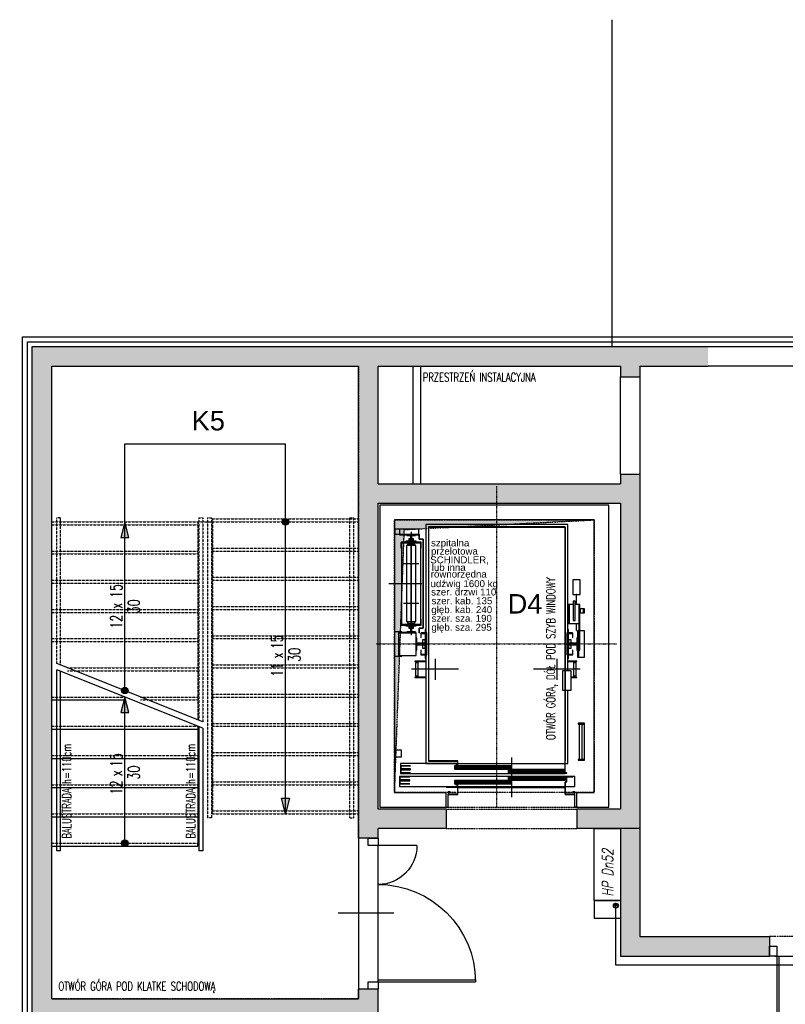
# Model space of a CAD drawing. Header units: inches. Extents: x -145354 to -97635, y 38777 to 78670.
# Tile 9 of 231: x -145288 to -144502, y 43613 to 44624. Entities that reach past the tile are written whole.
import ezdxf
from ezdxf.enums import TextEntityAlignment as Align

# ---------------------------------------------------------------- set-up
doc = ezdxf.new("R2010")
doc.units = ezdxf.units.IN
doc.header["$MEASUREMENT"] = 0
for name, pattern in [('DASHDOT', [1, 0.5, -0.25, 0, -0.25]), ('DASHED', [0.75, 0.5, -0.25]), ('DASHED2', [0.375, 0.25, -0.125])]:
    doc.linetypes.add(name, pattern=pattern)
doc.layers.get('0').update_dxf_attribs({"color": 101})
for name, color, linetype in [('Drz---drzwi', 5, 'Continuous'), ('Ele-balustrada', 64, 'Continuous'), ('Ins-wod', 152, 'Continuous'), ('Ins-wod-opis', 155, 'Continuous'), ('Opis-spadki', 61, 'Continuous'), ('Pos-widok', 121, 'Continuous'), ('Sc-beton', 7, 'Continuous'), ('Sc-beton-hatch', 86, 'Continuous'), ('Sc-cegla pustak', 42, 'Continuous'), ('Sc-izolacja term-styropian', 151, 'STYROPIAN-KA'), ('Sc-nadproza kon', 5, 'DASHED2'), ('Sc-silikat', 61, 'Continuous'), ('Sch-opis', 51, 'Continuous'), ('Sch-widok', 12, 'Continuous'), ('Sch-widok-nad', 12, 'DASHED2'), ('W-idok', 9, 'Continuous'), ('W-idok pod', 5, 'DASHED'), ('W-otwor-strop', 126, 'Continuous'), ('W-otwor-strop-nad', 126, 'DASHED2')]:
    doc.layers.add(name, color=color, linetype=linetype)
doc.styles.add('IT12', font='ITALICT.SHX', dxfattribs={"width": 0.8, "height": 0.12})
doc.styles.add('ROMANS', font='romans', dxfattribs={"width": 0.85})
doc.styles.add('TYTUL2', font='ARIAL.TTF')
doc.linetypes.add('STYROPIAN-KA', pattern='A,0.0001,-0.1,[135,ltypeshp.shx,S=0.1,R=0,X=-0.1,Y=0],0,[135,ltypeshp.shx,S=0.1,R=180,X=0.1,Y=0],-0.1', length=0.2001)
doc.linetypes.add('ZIGZAG', pattern='A,0.00254,-5.08,[131,ltypeshp.shx,S=5.08,R=0,X=-5.08,Y=0],-10.16,[131,ltypeshp.shx,S=5.08,R=180,X=5.08,Y=0],-5.08', length=20.32254)

# ---------------------------------------------------------------- blocks, each defined once
blk = doc.blocks.new('_DKGJHF')
at = {"ltscale": 7}
for p, q in [((-21.1, -77), (35.9, -77)), ((-5, -145.5), (-105, -145.5)), ((-5, -147.5), (-105, -147.5))]:
    blk.add_line(p, q, dxfattribs=at)
for points in [[(5, -7.5), (5, 0), (-5, 0), (-5, -7.5)], [(5, -155), (5, -147.5), (-5, -147.5), (-5, -155)]]:
    blk.add_lwpolyline(points, close=True, dxfattribs=at)
for points in [[(-45, -7.5), (-5, -7.5)], [(-5, -147.5), (-5, -7.5)]]:
    blk.add_lwpolyline(points, dxfattribs=at)
for centre, radius, start, end in [((-5, -7.5), 40, 180, 270), ((-5, -147.5), 100, 90, 180)]:
    blk.add_arc(centre, radius, start, end)
blk = doc.blocks.new('_gfjkhgjhlhjk')
at = {"ltscale": 7}
for p, q in [((7.5, 10), (7.5, 110)), ((9.5, 10), (9.5, 110)), ((56.5, 23.4), (56.5, -33.6))]:
    blk.add_line(p, q, dxfattribs=at)
for points in [[(0, 0), (7.5, 0), (7.5, 10), (0, 10)], [(107.5, 0), (115, 0), (115, 10), (107.5, 10)]]:
    blk.add_lwpolyline(points, close=True, dxfattribs=at)
blk.add_lwpolyline([(5.5, 10), (107.5, 10)], dxfattribs=at)
blk.add_arc((7.5, 10), 100, 0, 90)
blk = doc.blocks.new('ozn_opis-schodów1-rzut')
at = {"style": 'ROMANS', "width": 0.7}
blk.add_text('x', height=12, dxfattribs=at).set_placement((-3.3, 3))
at = {"ltscale": 25, "style": 'ROMANS', "width": 0.7}
blk.add_attdef('Ilość', text='', height=12, dxfattribs=at).set_placement((-7.7, 3), align=Align.RIGHT)
blk.add_attdef('Wysokość', (6.2, 3), '', height=12, dxfattribs=at)
blk.add_attdef('Długość', text='', height=12, dxfattribs=at).set_placement((0.4, -15), align=Align.CENTER)
blk = doc.blocks.new('ozn_schody-kółko_d14')
at = {"ltscale": 25}
h = blk.add_hatch(color=256, dxfattribs=at)
edge = h.paths.add_edge_path()
edge.add_arc((0, 0), 3.33, 0, 360)
at = {"ltscale": 7}
blk.add_circle((0, 0), 3.33, dxfattribs=at)
blk = doc.blocks.new('ozn_schody-strzałka8x16')
at = {"ltscale": 25}
blk.add_hatch(color=256, dxfattribs=at).paths.add_polyline_path([(0, 0), (-4, -16), (4, -16)])
blk.add_lwpolyline([(0, 0), (-4, -16), (4, -16)], close=True, dxfattribs=at)
blk = doc.blocks.new('_aidfjflijh')
at = {"layer": 'W-idok', "linetype": 'DASHDOT'}
for p, q in [((0, -329), (0, 0)), ((-124, -162), (123, -162))]:
    blk.add_line(p, q, dxfattribs=at)
at = {"layer": 'W-idok'}
for p, q in [((-73, -39.3), (-73, -150.7)), ((73, -39.3), (-73, -39.3)), ((73, -39.3), (70.3, -39.3)), ((73, -150.7), (73, -39.3)), ((-105, -44.2), (-105, -49.8)), ((-104.7, -44.2), (-105, -44.2)), ((-105, -49.8), (-104.7, -49.8)), ((-105, -49.8), (-105, -57.2)), ((-104.7, -49.8), (-105, -49.8)), ((-104.7, -49.8), (-104.7, -44.2)), ((-104.7, -44.2), (-104.7, -49.2)), ((-100, -44.2), (-104.7, -44.2)), ((-104.7, -49.2), (-100, -49.2)), ((-104.7, -57.2), (-104.7, -49.8)), ((-80, -44.2), (-100, -44.2)), ((-100, -44.2), (-100, -49.6)), ((-100, -49.6), (-80, -49.6)), ((-80, -49.6), (-100, -49.6)), ((-100, -49.6), (-100, -49.8)), ((-100, -49.8), (-80, -49.8)), ((-92.5, -49.8), (-92.5, -50.6)), ((-83.5, -49.8), (-92.5, -49.8)), ((-88, -46.9), (-88, -153.1)), ((-83.5, -50.6), (-83.5, -49.8)), ((-80, -49.6), (-80, -44.2)), ((-80, -49.8), (-80, -49.6)), ((-79.8, -49.3), (-79.8, -54.3)), ((-79.7, -49.3), (-79.8, -49.3)), ((-79.7, -54.2), (-79.7, -49.3)), ((70.3, -41.7), (-70.3, -41.7)), ((-70.3, -41.7), (-70.3, -282.3)), ((-70, -42), (70, -42)), ((-70, -282), (-70, -42)), ((70, -42), (70, -282)), ((70.3, -282.3), (70.3, -41.7)), ((-105, -57.2), (-104.7, -57.2)), ((-77.6, -57.5), (-98.4, -57.5)), ((-98.4, -57.5), (-98.4, -63.5)), ((-98.1, -57.8), (-77.9, -57.8)), ((-98.1, -63.5), (-98.1, -57.8)), ((-78, -58.3), (-98, -58.3)), ((-98, -58.3), (-98, -141.8)), ((-82.7, -56.5), (-93.3, -56.5)), ((-93.3, -56.5), (-93.3, -57.5)), ((-93.3, -57.5), (-82.7, -57.5)), ((-92.5, -50.6), (-88.8, -50.6)), ((-84.1, -59.5), (-91.9, -59.5)), ((-91.9, -59.5), (-91.9, -61)), ((-90.5, -54.1), (-90.5, -56.5)), ((-88.8, -54.1), (-90.5, -54.1)), ((-90.5, -56.5), (-85.5, -56.5)), ((-88.8, -50.6), (-88.8, -56)), ((-88.8, -56), (-88.8, -54.1)), ((-88.8, -56), (-87.2, -56)), ((-87.2, -56), (-88.8, -56)), ((-88, -96.5), (-88, -55.5)), ((-87.2, -56), (-87.2, -50.6)), ((-87.2, -50.6), (-83.5, -50.6)), ((-87.2, -54.1), (-87.2, -56)), ((-85.5, -54.1), (-87.2, -54.1)), ((-85.5, -56.5), (-85.5, -54.1)), ((-84.1, -61), (-84.1, -59.5)), ((-82.7, -57.5), (-82.7, -56.5)), ((-79.8, -54.3), (-75.6, -54.3)), ((-75.6, -54.2), (-79.7, -54.2)), ((-78, -141.8), (-78, -58.3)), ((-77.9, -57.8), (-77.9, -63.5)), ((-77.6, -63.5), (-77.6, -57.5)), ((-75.5, -54.3), (-75.7, -54.3)), ((-75.7, -54.3), (-75.7, -145.8)), ((-75.6, -54.3), (-75.6, -54.2)), ((-75.5, -145.8), (-75.5, -54.3)), ((-98.4, -63.5), (-98.1, -63.5)), ((-83.1, -61), (-92.9, -61)), ((-92.9, -61), (-92.9, -139)), ((-83.1, -139), (-83.1, -61)), ((-77.9, -63.5), (-77.6, -63.5)), ((-80.1, -79.5), (-95.9, -79.5)), ((-111, -100), (-76.9, -100)), ((-88, -144.5), (-88, -96.5)), ((77.9, -96), (77.9, -111)), ((85.4, -96), (77.9, -96)), ((85.4, -111), (85.4, -96)), ((77.9, -111), (85.4, -111)), ((81.4, -111), (81.4, -121.3)), ((81.9, -111), (81.4, -111)), ((81.9, -121.3), (81.9, -111)), ((-80.1, -120.5), (-95.9, -120.5)), ((74.2, -121.3), (73.6, -121.3)), ((73.6, -121.3), (73.6, -140.8)), ((74.2, -140.8), (74.2, -121.3)), ((78.5, -121.3), (74.2, -121.3)), ((74.2, -121.3), (74.2, -140.8)), ((80.5, -118), (78.5, -118)), ((78.5, -118), (78.5, -118.8)), ((78.5, -118.8), (78.5, -120.9)), ((78.5, -120.9), (78.5, -124.2)), ((80.5, -118.8), (80.5, -118)), ((80.5, -120.9), (80.5, -118.8)), ((80.5, -124.2), (80.5, -120.9)), ((85.1, -121.3), (80.5, -121.3)), ((85.1, -121.3), (84.1, -121.3)), ((84.1, -121.3), (84.1, -140.8)), ((85.1, -140.8), (85.1, -121.3)), ((85.1, -140.8), (85.1, -121.3)), ((73.6, -126), (73, -126)), ((73, -130), (73.6, -130)), ((78.5, -124.2), (78.5, -128)), ((78.5, -128), (78.5, -131.8)), ((80.5, -128), (80.5, -124.2)), ((80.5, -131.8), (80.5, -128)), ((85.4, -126), (85.1, -126)), ((85.1, -130), (85.4, -130)), ((85.4, -126), (85.4, -130)), ((89, -126), (85.4, -126)), ((85.4, -130), (85.4, -126)), ((85.4, -130), (89, -130)), ((89, -130), (89, -126)), ((89, -126), (89, -130)), ((90, -126), (89, -126)), ((89, -130), (90, -130)), ((90, -130), (90, -126)), ((-98.1, -136.5), (-98.4, -136.5)), ((-98.4, -136.5), (-98.4, -142.5)), ((-98.1, -142.2), (-98.1, -136.5)), ((-92.9, -139), (-83.1, -139)), ((-91.9, -139), (-91.9, -140.5)), ((-91.9, -140.5), (-84.1, -140.5)), ((-84.1, -140.5), (-84.1, -139)), ((-77.6, -136.5), (-77.9, -136.5)), ((-77.9, -136.5), (-77.9, -142.2)), ((-77.6, -142.5), (-77.6, -136.5)), ((73.6, -140.8), (74.2, -140.8)), ((74.2, -140.8), (85.1, -140.8)), ((78.5, -131.8), (78.5, -135.1)), ((78.5, -135.1), (78.5, -137.3)), ((78.5, -137.3), (78.5, -138)), ((78.5, -138), (80.5, -138)), ((80.5, -135.1), (80.5, -131.8)), ((80.5, -137.3), (80.5, -135.1)), ((80.5, -138), (80.5, -137.3)), ((81.4, -140.8), (81.4, -148)), ((81.9, -148), (81.9, -140.8)), ((85.1, -140.8), (84.1, -140.8)), ((84.1, -140.8), (84.1, -168.3)), ((84.1, -140.8), (85.1, -140.8)), ((85.1, -168.3), (85.1, -140.8)), ((-97.5, -149.5), (-105, -149.5)), ((-105, -149.5), (-105, -174.6)), ((-100.9, -150.2), (-100.9, -150.5)), ((-82.9, -150.2), (-100.9, -150.2)), ((-100.9, -150.5), (-100.9, -173.8)), ((-82.9, -150.5), (-100.9, -150.5)), ((-100.9, -150.5), (-82.9, -150.5)), ((-98.4, -142.5), (-77.6, -142.5)), ((-77.9, -142.2), (-98.1, -142.2)), ((-98, -141.8), (-78, -141.8)), ((-97.5, -150.2), (-97.5, -149.5)), ((-82.7, -142.5), (-93.3, -142.5)), ((-93.3, -142.5), (-93.3, -143.5)), ((-93.3, -143.5), (-82.7, -143.5)), ((-88.8, -149.4), (-92.5, -149.4)), ((-92.5, -149.4), (-92.5, -150.2)), ((-92.5, -150.2), (-83.5, -150.2)), ((-85.5, -143.5), (-90.5, -143.5)), ((-90.5, -143.5), (-90.5, -145.9)), ((-90.5, -145.9), (-88.8, -145.9)), ((-88.8, -144), (-87.2, -144)), ((-88.8, -145.9), (-88.8, -144)), ((-87.2, -144), (-88.8, -144)), ((-88.8, -144), (-88.8, -149.4)), ((-87.2, -144), (-87.2, -145.9)), ((-87.2, -149.4), (-87.2, -144)), ((-87.2, -145.9), (-85.5, -145.9)), ((-83.5, -149.4), (-87.2, -149.4)), ((-85.5, -145.9), (-85.5, -143.5)), ((-83.5, -150.2), (-83.5, -149.4)), ((-82.9, -150.5), (-82.9, -150.2)), ((-82.9, -173.8), (-82.9, -150.5)), ((-82.7, -143.5), (-82.7, -142.5)), ((-79.8, -145.8), (-79.8, -150.8)), ((-75.6, -145.8), (-79.8, -145.8)), ((-79.8, -150.8), (-79.7, -150.8)), ((-79.7, -150.8), (-79.7, -145.9)), ((-79.7, -145.9), (-75.6, -145.9)), ((-73.1, -151), (-78.1, -151)), ((-78.1, -151), (-78.1, -155.5)), ((-77.8, -151.3), (-73.4, -151.3)), ((-77.8, -155.5), (-77.8, -151.3)), ((-71.9, -150.7), (-77.7, -150.7)), ((-77.7, -150.7), (-77.7, -151)), ((-77.7, -151), (-72.2, -151)), ((-77.5, -150.5), (-77.5, -150.7)), ((-73, -150.5), (-77.5, -150.5)), ((-75.7, -145.8), (-75.5, -145.8)), ((-75.6, -145.9), (-75.6, -145.8)), ((-73.7, -147.2), (-73.7, -147.7)), ((-73, -147.2), (-73.7, -147.2)), ((-73.7, -147.7), (-73.7, -150.5)), ((-73, -147.7), (-73.7, -147.7)), ((-73.7, -147.7), (-73, -147.7)), ((-73.7, -150.5), (-73, -150.5)), ((-73.4, -151.3), (-73.4, -155.5)), ((-73.1, -155.5), (-73.1, -151)), ((-73.1, -151), (-73.1, -156)), ((-73, -151), (-73, -156)), ((-72.2, -151), (-72.2, -173)), ((-71.9, -173.3), (-71.9, -150.7)), ((71.9, -150.7), (71.9, -173.3)), ((77.7, -150.7), (71.9, -150.7)), ((72.2, -173), (72.2, -151)), ((72.2, -151), (77.7, -151)), ((73.7, -147.2), (73, -147.2)), ((73.7, -147.7), (73, -147.7)), ((73, -147.7), (73.7, -147.7)), ((73, -150.5), (73.7, -150.5)), ((77.5, -150.5), (73, -150.5)), ((73, -156), (73, -151)), ((78.1, -151), (73.1, -151)), ((73.1, -151), (73.1, -155.5)), ((73.1, -156), (73.1, -151)), ((73.4, -151.3), (77.8, -151.3)), ((73.4, -155.5), (73.4, -151.3)), ((73.7, -147.7), (73.7, -147.2)), ((73.7, -150.5), (73.7, -147.7)), ((77.5, -150.7), (77.5, -150.5)), ((77.7, -151), (77.7, -150.7)), ((77.8, -151.3), (77.8, -155.5)), ((78.1, -155.5), (78.1, -151)), ((81.4, -148), (81.9, -148)), ((83.7, -148.5), (82.9, -148.5)), ((82.9, -148.5), (82.9, -175.5)), ((83.7, -175.5), (83.7, -148.5)), ((84.1, -148.5), (83.7, -148.5)), ((83.7, -148.5), (83.7, -175.5)), ((90, -148.5), (85.1, -148.5)), ((90, -175.5), (90, -148.5)), ((-82.1, -155.7), (-82.9, -155.7)), ((-82.9, -155.7), (-82.9, -168.4)), ((-82.1, -161.2), (-82.1, -155.7)), ((-74, -161.2), (-82.1, -161.2)), ((-78.1, -155.5), (-77.8, -155.5)), ((-73.6, -157.8), (-76.4, -157.8)), ((-76.4, -157.8), (-76.4, -161.2)), ((-76.4, -161.2), (-74, -161.2)), ((-74, -162.8), (-74, -161.2)), ((-74, -161.2), (-74, -162.8)), ((-72.4, -156), (-73.6, -156)), ((-73.6, -156), (-73.6, -168)), ((-73.6, -166.2), (-73.6, -157.8)), ((-73.1, -155.5), (-73.4, -155.5)), ((-73.4, -155.5), (-73.4, -156)), ((-73.4, -155.5), (-73.1, -155.5)), ((-73.1, -156), (-73.1, -155.5)), ((-72.2, -156), (-72.4, -156)), ((-72.4, -156), (-72.4, -168)), ((-72.4, -168), (-72.4, -156)), ((72.4, -156), (72.2, -156)), ((72.4, -168), (72.4, -156)), ((72.4, -156), (72.4, -168)), ((73.6, -156), (72.4, -156)), ((73.4, -155.5), (73.1, -155.5)), ((73.1, -155.5), (73.1, -156)), ((73.1, -155.5), (73.4, -155.5)), ((73.4, -156), (73.4, -155.5)), ((73.6, -168), (73.6, -156)), ((76.4, -157.8), (73.6, -157.8)), ((73.6, -157.8), (73.6, -166.2)), ((82.1, -161.2), (74, -161.2)), ((74, -161.2), (74, -162.8)), ((74, -161.2), (76.4, -161.2)), ((74, -162.8), (74, -161.2)), ((76.4, -161.2), (76.4, -157.8)), ((77.8, -155.5), (78.1, -155.5)), ((82.9, -155.7), (82.1, -155.7)), ((82.1, -155.7), (82.1, -161.2)), ((82.9, -168.4), (82.9, -155.7)), ((-82.9, -168.4), (-82.1, -168.4)), ((-82.1, -162.8), (-74, -162.8)), ((-82.1, -168.4), (-82.1, -162.8)), ((-78.1, -168.5), (-78.1, -173)), ((-77.8, -168.5), (-78.1, -168.5)), ((-77.8, -172.7), (-77.8, -168.5)), ((-74, -162.8), (-76.4, -162.8)), ((-76.4, -162.8), (-76.4, -166.2)), ((-76.4, -166.2), (-73.6, -166.2)), ((-73.6, -168), (-72.4, -168)), ((-73.4, -168), (-73.4, -168.5)), ((-73.4, -168.5), (-73.1, -168.5)), ((-73.4, -168.5), (-73.4, -172.7)), ((-73.1, -168.5), (-73.4, -168.5)), ((-73.1, -168.5), (-73.1, -168)), ((-73.1, -168), (-73.1, -173)), ((-73.1, -173), (-73.1, -168.5)), ((-73, -168), (-73, -173)), ((-72.4, -168), (-72.2, -168)), ((72.2, -168), (72.4, -168)), ((72.4, -168), (73.6, -168)), ((73, -173), (73, -168)), ((73.1, -168), (73.1, -168.5)), ((73.1, -173), (73.1, -168)), ((73.1, -168.5), (73.4, -168.5)), ((73.1, -168.5), (73.1, -173)), ((73.4, -168.5), (73.1, -168.5)), ((73.4, -168.5), (73.4, -168)), ((73.4, -172.7), (73.4, -168.5)), ((73.6, -166.2), (76.4, -166.2)), ((74, -162.8), (82.1, -162.8)), ((76.4, -162.8), (74, -162.8)), ((76.4, -166.2), (76.4, -162.8)), ((77.8, -168.5), (77.8, -172.7)), ((78.1, -168.5), (77.8, -168.5)), ((78.1, -173), (78.1, -168.5)), ((82.1, -162.8), (82.1, -168.4)), ((82.1, -168.4), (82.9, -168.4)), ((84.1, -168.3), (85.1, -168.3)), ((-105, -174.6), (-97.5, -174.6)), ((-100.9, -173.8), (-82.9, -173.8)), ((-97.5, -174.6), (-97.5, -173.8)), ((-73, -179.6), (-84.1, -179.6)), ((-84.1, -179.6), (-84.1, -179.9)), ((-84.1, -179.9), (-73, -179.9)), ((-82, -181.3), (-83.5, -181.3)), ((-83.5, -181.3), (-83.5, -194.7)), ((-81.2, -179.9), (-82.7, -179.9)), ((-82.7, -179.9), (-82.7, -180.1)), ((-82.7, -180.1), (-81.2, -180.1)), ((-81.2, -180.1), (-82.7, -180.1)), ((-82.7, -180.1), (-82.7, -181.3)), ((-81.2, -181.3), (-82, -181.3)), ((-73, -179.9), (-81.2, -179.9)), ((-81.2, -179.9), (-81.2, -196.1)), ((-78.1, -173), (-73.1, -173)), ((-73.4, -172.7), (-77.8, -172.7)), ((-72.2, -173), (-77.7, -173)), ((-77.7, -173), (-77.7, -173.3)), ((-77.7, -173.3), (-71.9, -173.3)), ((-73, -173.5), (-73.7, -173.5)), ((-73.7, -173.5), (-73.7, -176.3)), ((-73.7, -176.3), (-73, -176.3)), ((-73, -176.3), (-73.7, -176.3)), ((-73.7, -176.3), (-73.7, -176.8)), ((-73.7, -176.8), (-73, -176.8)), ((-73.5, -173.3), (-73.5, -173.5)), ((-73.5, -173.5), (-73, -173.5)), ((-73, -173.3), (-73, -284.7)), ((-63.5, -177.3), (-63.5, -198.7)), ((61.5, -177.3), (61.5, -198.7)), ((71.9, -173.3), (77.7, -173.3)), ((77.7, -173), (72.2, -173)), ((73, -189.5), (73, -173.3)), ((73.7, -173.5), (73, -173.5)), ((73, -173.5), (73.5, -173.5)), ((73, -176.3), (73.7, -176.3)), ((73.7, -176.3), (73, -176.3)), ((73, -176.8), (73.7, -176.8)), ((82.1, -179.6), (73, -179.6)), ((73, -179.9), (82.1, -179.9)), ((79.2, -179.9), (73, -179.9)), ((73.1, -173), (78.1, -173)), ((77.8, -172.7), (73.4, -172.7)), ((73.5, -173.5), (73.5, -173.3)), ((73.7, -176.3), (73.7, -173.5)), ((73.7, -176.8), (73.7, -176.3)), ((77.7, -173.3), (77.7, -173)), ((80.7, -179.9), (79.2, -179.9)), ((79.2, -196.1), (79.2, -179.9)), ((79.2, -180.1), (80.7, -180.1)), ((80.7, -180.1), (79.2, -180.1)), ((80, -181.3), (79.2, -181.3)), ((81.5, -181.3), (80, -181.3)), ((80.7, -180.1), (80.7, -179.9)), ((80.7, -181.3), (80.7, -180.1)), ((81.5, -194.7), (81.5, -181.3)), ((82.1, -179.9), (82.1, -179.6)), ((82.9, -175.5), (83.7, -175.5)), ((83.7, -175.5), (90, -175.5)), ((-39.5, -188), (-87.5, -188)), ((85.5, -188), (37.5, -188)), ((67.4, -189.5), (67.4, -209.5)), ((70, -189.5), (67.4, -189.5)), ((76.4, -189.5), (70.3, -189.5)), ((76.4, -209.5), (76.4, -189.5)), ((-73, -196.1), (-84.1, -196.1)), ((-84.1, -196.1), (-84.1, -196.4)), ((-84.1, -196.4), (-73, -196.4)), ((-83.5, -194.7), (-82, -194.7)), ((-82.7, -194.7), (-82.7, -195.9)), ((-82.7, -195.9), (-81.2, -195.9)), ((-81.2, -195.9), (-82.7, -195.9)), ((-82.7, -195.9), (-82.7, -196.1)), ((-82.7, -196.1), (-81.2, -196.1)), ((-82, -194.7), (-81.2, -194.7)), ((-81.2, -196.1), (-73, -196.1)), ((82.1, -196.1), (76.4, -196.1)), ((76.4, -196.1), (79.2, -196.1)), ((76.4, -196.4), (82.1, -196.4)), ((79.2, -194.7), (80, -194.7)), ((79.2, -195.9), (80.7, -195.9)), ((80.7, -195.9), (79.2, -195.9)), ((79.2, -196.1), (80.7, -196.1)), ((80, -194.7), (81.5, -194.7)), ((80.7, -195.9), (80.7, -194.7)), ((80.7, -196.1), (80.7, -195.9)), ((82.1, -196.4), (82.1, -196.1)), ((67.4, -209.5), (70, -209.5)), ((70.3, -209.5), (76.4, -209.5)), ((73, -284.7), (73, -209.5)), ((83.5, -243.5), (83.5, -244.5)), ((88.5, -243.5), (83.5, -243.5)), ((83.5, -244.5), (88.5, -244.5)), ((87.5, -244.5), (84.5, -244.5)), ((84.5, -244.5), (84.5, -280.5)), ((87.5, -280.5), (87.5, -244.5)), ((88.5, -244.5), (88.5, -243.5)), ((90, -243.5), (88.5, -243.5)), ((88.5, -243.5), (88.5, -244.5)), ((88.5, -244.5), (90, -244.5)), ((90, -244.5), (90, -243.5)), ((90, -280.5), (90, -244.5)), ((-104, -269.5), (-105, -269.5)), ((-105, -269.5), (-105, -279.5)), ((-104, -279.5), (-104, -269.5)), ((-98, -271), (-104, -271)), ((-104, -271), (-104, -278)), ((-98, -278), (-98, -271)), ((-105, -279.5), (-104, -279.5)), ((-104, -278), (-98, -278)), ((-70.3, -282.3), (-70, -282.3)), ((-70, -282.3), (-70, -282)), ((-40, -282), (-70, -282)), ((-70, -282), (-70, -282.3)), ((-70, -282.3), (-40.3, -282.3)), ((-40.3, -282.3), (-40.3, -286.5)), ((-40, -286.8), (-40, -282)), ((15, -278.7), (15, -319.5)), ((70, -282), (69.8, -282)), ((69.8, -282), (69.8, -294.8)), ((70.2, -282.3), (70.3, -282.3)), ((70.2, -294.5), (70.2, -282.3)), ((83.5, -280.5), (83.5, -281.5)), ((88.5, -280.5), (83.5, -280.5)), ((83.5, -281.5), (88.5, -281.5)), ((84.5, -280.5), (87.5, -280.5)), ((88.5, -281.5), (88.5, -280.5)), ((90, -280.5), (88.5, -280.5)), ((88.5, -280.5), (88.5, -281.5)), ((88.5, -281.5), (90, -281.5)), ((90, -281.5), (90, -280.5)), ((-40.3, -284.7), (-99, -284.7)), ((-99, -284.7), (-99, -295)), ((-88.5, -287), (-98.5, -287)), ((-98.5, -287), (-98.5, -290.5)), ((-98.5, -290.5), (-88.5, -290.5)), ((-88.5, -291), (-98.5, -291)), ((-98.5, -291), (-98.5, -294.5)), ((-98.4, -287.1), (-88.5, -287.1)), ((-98.4, -290.4), (-98.4, -287.1)), ((-88.5, -290.4), (-98.4, -290.4)), ((-98.4, -291.1), (-88.5, -291.1)), ((-98.4, -294.4), (-98.4, -291.1)), ((-88.5, -287.1), (-88.5, -287)), ((-88.5, -290.5), (-88.5, -290.4)), ((-88.5, -291.1), (-88.5, -291)), ((-73, -284.7), (-40.3, -284.7)), ((15, -287), (-43.5, -287)), ((-43.5, -287), (-43.5, -290.5)), ((-43.5, -287.9), (15, -287.9)), ((-43.5, -288.8), (15, -288.8)), ((-43.5, -289.6), (15, -289.6)), ((-43.5, -290.5), (15, -290.5)), ((-40.3, -286.5), (-42.2, -286.5)), ((-42.2, -286.5), (-42.2, -286.8)), ((-42.2, -286.8), (-40, -286.8)), ((-40, -284.9), (69.8, -284.9)), ((69.8, -291), (11.5, -291)), ((11.5, -291), (11.5, -294.5)), ((11.5, -291.9), (70, -291.9)), ((11.5, -292.8), (70, -292.8)), ((15, -290.5), (15, -287)), ((70.2, -284.7), (73, -284.7)), ((71.4, -298), (-100, -298)), ((-100, -298), (-100, -308.4)), ((-89.5, -298.3), (-99.5, -298.3)), ((-99.5, -298.3), (-99.5, -301.8)), ((-99.5, -301.8), (-89.5, -301.8)), ((-89.5, -302.3), (-99.5, -302.3)), ((-99.5, -302.3), (-99.5, -305.8)), ((-99.4, -298.4), (-89.5, -298.4)), ((-99.4, -301.7), (-99.4, -298.4)), ((-89.5, -301.7), (-99.4, -301.7)), ((-99.4, -302.4), (-89.5, -302.4)), ((-99.4, -305.7), (-99.4, -302.4)), ((-99, -295), (70, -295)), ((-98.5, -294.5), (-88.5, -294.5)), ((-88.5, -294.4), (-98.4, -294.4)), ((-89.5, -298.4), (-89.5, -298.3)), ((-89.5, -301.8), (-89.5, -301.7)), ((-89.5, -302.4), (-89.5, -302.3)), ((-88.5, -294.5), (-88.5, -294.4)), ((15, -302.3), (-43.5, -302.3)), ((-43.5, -302.3), (-43.5, -305.8)), ((-43.5, -303.2), (15, -303.2)), ((11.5, -293.6), (70, -293.6)), ((11.5, -294.5), (69.8, -294.5)), ((70, -298.3), (11.5, -298.3)), ((11.5, -298.3), (11.5, -301.8)), ((11.5, -299.2), (70, -299.2)), ((11.5, -300.1), (70, -300.1)), ((11.5, -300.9), (70, -300.9)), ((11.5, -301.8), (70, -301.8)), ((15, -305.8), (15, -302.3)), ((69.8, -294.8), (72, -294.8)), ((70, -295), (70, -294.8)), ((70, -301.8), (70, -298.3)), ((72, -294.5), (70.2, -294.5)), ((78, -298), (71.4, -298)), ((71.4, -298), (71.4, -303.6)), ((71.7, -298.3), (78, -298.3)), ((71.7, -303.9), (71.7, -298.3)), ((72, -294.8), (72, -294.5)), ((80, -298), (78, -298)), ((78, -298.3), (78, -298)), ((80, -308.4), (80, -298)), ((-100, -308.4), (-40.3, -308.4)), ((-99.5, -305.8), (-89.5, -305.8)), ((-89.5, -305.7), (-99.4, -305.7)), ((-89.5, -305.8), (-89.5, -305.7)), ((-40.3, -309.5), (-52, -309.5)), ((-43.5, -304.1), (15, -304.1)), ((-43.5, -304.9), (15, -304.9)), ((-43.5, -305.8), (15, -305.8)), ((-40, -306.5), (-42, -306.5)), ((-42, -306.5), (-42, -306.8)), ((-42, -306.8), (-40.3, -306.8)), ((-40.3, -306.8), (-40.3, -316.2)), ((-40, -316.5), (-40, -306.5)), ((-40, -308.4), (70, -308.4)), ((-40, -309.5), (70, -309.5)), ((70, -309.5), (-40, -309.5)), ((70, -303.6), (70, -316.5)), ((71.4, -303.6), (70, -303.6)), ((70.3, -316.2), (70.3, -303.9)), ((70.3, -303.9), (71.7, -303.9)), ((70.3, -308.4), (80, -308.4)), ((-50, -314), (-50, -316.5)), ((-48, -314), (-50, -314)), ((-50, -316.5), (-40, -316.5)), ((-50, -329.5), (-50, -316.5)), ((-49.7, -316.2), (-49.7, -314.3)), ((-49.7, -314.3), (-48, -314.3)), ((-40.3, -316.2), (-49.7, -316.2)), ((-48, -314.3), (-48, -314)), ((70, -316.5), (80, -316.5)), ((79.7, -316.2), (70.3, -316.2)), ((80, -314), (78, -314)), ((78, -314), (78, -314.3)), ((78, -314.3), (79.7, -314.3)), ((79.7, -314.3), (79.7, -316.2)), ((80, -316.5), (80, -314)), ((80, -329.5), (80, -316.5)), ((-52, -329.5), (-50, -329.5)), ((82, -329.5), (80, -329.5))]:
    blk.add_line(p, q, dxfattribs=at)

msp = doc.modelspace()

# ---------------------------------------------------------------- hatches: boundary and pattern name
at = {"layer": 'Sc-beton-hatch'}
h = msp.add_hatch(dxfattribs=at)
h.set_pattern_fill('ANSI33', color=256, style=0)
h.set_pattern_definition([(45, (-196198.756, 61066.077), (-4.49012806, 4.49012806), []), (45, (-196194.2656, 61066.077), (-4.49012806, 4.49012806), [3.175, -1.5875])])
h.paths.add_polyline_path([(-144920.21, 43608.16), (-144930.21, 43608.16), (-144930.21, 43598.16), (-144920.21, 43598.16)])
h.paths.add_polyline_path([(-144920.21, 43628.16), (-144930.21, 43628.16), (-144930.21, 43608.16), (-144920.21, 43608.16)])
h.paths.add_polyline_path([(-144930.21, 43628.16), (-144940.21, 43628.16), (-144940.21, 43618.16), (-145255.21, 43618.16), (-145255.21, 43672.16), (-145265.21, 43672.16), (-145265.21, 43608.16), (-144930.21, 43608.16)])
h.paths.add_polyline_path([(-144930.21, 43608.16), (-145265.21, 43608.16), (-145265.21, 43432.16), (-145255.21, 43432.16), (-145255.21, 43598.16), (-144930.21, 43598.16)])
h.paths.add_polyline_path([(-145265.21, 43672.16), (-145275.21, 43672.16), (-145275.21, 43608.16), (-145265.21, 43608.16)])
h.paths.add_polyline_path([(-145265.21, 43608.16), (-145275.21, 43608.16), (-145275.21, 43432.16), (-145265.21, 43432.16)])
h.paths.add_polyline_path([(-145255.21, 43803.16), (-145265.21, 43803.16), (-145265.21, 43672.16), (-145255.21, 43672.16)])
h.paths.add_polyline_path([(-145265.21, 43803.16), (-145275.21, 43803.16), (-145275.21, 43672.16), (-145265.21, 43672.16)])
h.paths.add_polyline_path([(-145255.21, 44137.16), (-145265.21, 44137.16), (-145265.21, 43803.16), (-145255.21, 43803.16)])
h.paths.add_polyline_path([(-145265.21, 44137.16), (-145275.21, 44137.16), (-145275.21, 43803.16), (-145265.21, 43803.16)])
h.paths.add_polyline_path([(-145255.21, 44268.16), (-144940.21, 44268.16), (-144940.21, 44137.16), (-144930.21, 44137.16), (-144930.21, 44278.16), (-145265.21, 44278.16), (-145265.21, 44137.16), (-145255.21, 44137.16)])
h.paths.add_polyline_path([(-145265.21, 44278.16), (-145275.21, 44278.16), (-145275.21, 44137.16), (-145265.21, 44137.16)])
h.paths.add_polyline_path([(-145265.21, 44288.16), (-145275.21, 44288.16), (-145275.21, 44278.16), (-145265.21, 44278.16)])
h.paths.add_polyline_path([(-144930.21, 44288.16), (-145265.21, 44288.16), (-145265.21, 44278.16), (-144930.21, 44278.16)])
h.paths.add_polyline_path([(-144902.21, 44278.16), (-144930.21, 44278.16), (-144930.21, 44137.16), (-144661.21, 44137.16), (-144661.21, 44157.16), (-144671.21, 44157.16), (-144671.21, 44147.16), (-144920.21, 44147.16), (-144920.21, 44268.16), (-144902.21, 44268.16)])
h.paths.add_polyline_path([(-144902.21, 44288.16), (-144930.21, 44288.16), (-144930.21, 44278.16), (-144902.21, 44278.16)])
h.paths.add_polyline_path([(-144851.21, 44288.16), (-144902.21, 44288.16), (-144902.21, 44278.16), (-144851.21, 44278.16)])
h.paths.add_polyline_path([(-144851.21, 44278.16), (-144902.21, 44278.16), (-144902.21, 44268.16), (-144851.21, 44268.16)], flags=17)
h.paths.add_polyline_path([(-144661.21, 44278.16), (-144851.21, 44278.16), (-144851.21, 44268.16), (-144671.21, 44268.16), (-144671.21, 44257.16), (-144661.21, 44257.16)], flags=17)
h.paths.add_polyline_path([(-144661.21, 44288.16), (-144851.21, 44288.16), (-144851.21, 44278.16), (-144661.21, 44278.16)])
h.paths.add_polyline_path([(-144798.21, 44137.16), (-144930.21, 44137.16), (-144930.21, 43803.16), (-144850.21, 43803.16), (-144850.21, 43813.16), (-144920.21, 43813.16), (-144920.21, 44127.16), (-144798.21, 44127.16)])
h.paths.add_polyline_path([(-144930.21, 44137.16), (-144940.21, 44137.16), (-144940.21, 43803.16), (-144930.21, 43803.16)])
h.paths.add_polyline_path([(-144661.21, 44137.16), (-144798.21, 44137.16), (-144798.21, 44127.16), (-144671.21, 44127.16), (-144671.21, 43813.16), (-144716.21, 43813.16), (-144716.21, 43803.16), (-144661.21, 43803.16)])
h.paths.add_polyline_path([(-144651.21, 44137.16), (-144661.21, 44137.16), (-144661.21, 43803.16), (-144651.21, 43803.16)])
h.paths.add_polyline_path([(-144651.21, 44157.16), (-144661.21, 44157.16), (-144661.21, 44137.16), (-144651.21, 44137.16)])
h.paths.add_polyline_path([(-144631.73, 44278.16), (-144661.21, 44278.16), (-144661.21, 44257.16), (-144651.21, 44257.16), (-144651.21, 44268.16), (-144631.73, 44268.16)])
h.paths.add_polyline_path([(-144631.73, 44288.16), (-144661.21, 44288.16), (-144661.21, 44278.16), (-144631.73, 44278.16)])
h.paths.add_polyline_path([(-144581.21, 44288.16), (-144631.73, 44288.16), (-144631.73, 44278.16), (-144581.21, 44278.16)])
h.paths.add_polyline_path([(-144581.21, 44278.16), (-144631.73, 44278.16), (-144631.73, 44268.16), (-144581.21, 44268.16)])
h.paths.add_polyline_path([(-144651.21, 43803.16), (-144661.21, 43803.16), (-144661.21, 43793.16), (-144651.21, 43793.16)])
h.paths.add_polyline_path([(-144661.21, 43803.16), (-144716.21, 43803.16), (-144716.21, 43793.16), (-144661.21, 43793.16)])
h.paths.add_polyline_path([(-144661.21, 43793.16), (-144671.21, 43793.16), (-144671.21, 43719.16), (-144671.21, 43672.16), (-144661.21, 43672.16)])
h.paths.add_polyline_path([(-144651.21, 43793.16), (-144661.21, 43793.16), (-144661.21, 43672.16), (-144631.73, 43672.16), (-144631.73, 43682.16), (-144651.21, 43682.16)])
h.paths.add_polyline_path([(-144631.73, 43672.16), (-144661.21, 43672.16), (-144661.21, 43662.16), (-144631.73, 43662.16)])
h.paths.add_polyline_path([(-144661.21, 43672.16), (-144671.21, 43672.16), (-144671.21, 43662.16), (-144661.21, 43662.16)])
h.paths.add_polyline_path([(-144551.73, 43682.16), (-144631.73, 43682.16), (-144631.73, 43672.16), (-144551.73, 43672.16)])
h.paths.add_polyline_path([(-144551.73, 43672.16), (-144631.73, 43672.16), (-144631.73, 43662.16), (-144551.73, 43662.16)])
h.paths.add_polyline_path([(-144518.21, 43672.16), (-144551.73, 43672.16), (-144551.73, 43662.16), (-144518.21, 43662.16)])
h.paths.add_polyline_path([(-144518.21, 43682.16), (-144551.73, 43682.16), (-144551.73, 43672.16), (-144518.21, 43672.16)])
h.paths.add_polyline_path([(-144850.21, 43803.16), (-144930.21, 43803.16), (-144930.21, 43783.16), (-144920.21, 43783.16), (-144920.21, 43793.16), (-144850.21, 43793.16)])
h.paths.add_polyline_path([(-144930.21, 43803.16), (-144940.21, 43803.16), (-144940.21, 43783.16), (-144930.21, 43783.16)])
h.paths.add_polyline_path([(-145255.21, 43432.16), (-145265.21, 43432.16), (-145265.21, 43128.16), (-144948.82, 43128.16), (-144948.82, 43138.16), (-145255.21, 43138.16)])
h.paths.add_polyline_path([(-145265.21, 43432.16), (-145275.21, 43432.16), (-145275.21, 43128.16), (-145265.21, 43128.16)])
h.paths.add_polyline_path([(-145265.21, 43128.16), (-145275.21, 43128.16), (-145275.21, 43118.16), (-145265.21, 43118.16)])
h.paths.add_polyline_path([(-144948.82, 43128.16), (-145265.21, 43128.16), (-145265.21, 43118.16), (-144948.82, 43118.16)])
h.paths.add_polyline_path([(-144930.21, 43128.16), (-144948.82, 43128.16), (-144948.82, 43118.16), (-144930.21, 43118.16)])
h.paths.add_polyline_path([(-144930.21, 43138.16), (-144948.82, 43138.16), (-144948.82, 43128.16), (-144930.21, 43128.16)])
h.paths.add_polyline_path([(-145273.67, 44260.08), (-145256.75, 44260.08), (-145256.75, 44242.83), (-145273.67, 44242.83)], flags=9)
h.paths.add_polyline_path([(-144938.67, 44260.08), (-144921.75, 44260.08), (-144921.75, 44242.83), (-144938.67, 44242.83)], flags=9)
h.paths.add_polyline_path([(-145011.27, 44269.7), (-145011.27, 44286.62), (-144994.02, 44286.62), (-144994.02, 44269.7)], flags=9)
h.paths.add_polyline_path([(-145288.18, 44260.08), (-145272.24, 44260.08), (-145272.24, 44242.83), (-145288.18, 44242.83)], flags=9)
h.paths.add_polyline_path([(-145011.27, 44285.19), (-145011.27, 44301.13), (-144994.02, 44301.13), (-144994.02, 44285.19)], flags=9)
h.paths.add_polyline_path([(-144669.67, 44260.08), (-144652.75, 44260.08), (-144652.75, 44242.83), (-144669.67, 44242.83)], flags=9)
h.paths.add_polyline_path([(-145011.27, 43119.7), (-145011.27, 43136.62), (-144994.02, 43136.62), (-144994.02, 43119.7)], flags=9)
h.paths.add_polyline_path([(-145272.18, 43303.69), (-145257.23, 43303.69), (-145257.23, 43286.44), (-145272.18, 43286.44)], flags=9)
h.paths.add_polyline_path([(-145288.18, 43303.69), (-145272.24, 43303.69), (-145272.24, 43286.44), (-145288.18, 43286.44)], flags=9)
h.paths.add_polyline_path([(-145011.27, 43105.19), (-145011.27, 43121.13), (-144994.02, 43121.13), (-144994.02, 43105.19)], flags=9)
at = {"layer": 'W-otwor-strop'}
msp.add_hatch(color=256, dxfattribs=at).paths.add_polyline_path([(-144698.21, 44110.16), (-144903.21, 44110.16), (-144903.21, 43830.16), (-144893.21, 44100.16)])

# ---------------------------------------------------------------- linework, layer by layer
at = {"layer": 'Ele-balustrada', "linetype": 'DASHED2'}
for p, q in [((-145250.21, 43962.62), (-145250.21, 44112.16)), ((-145246.21, 43961.02), (-145246.21, 44112.16))]:
    msp.add_line(p, q, dxfattribs=at)
at = {"layer": 'Ele-balustrada'}
for p, q in [((-145250.21, 43770.16), (-145250.21, 43956.16)), ((-145246.21, 43770.16), (-145246.21, 43954.56))]:
    msp.add_line(p, q, dxfattribs=at)
at = {"layer": 'Ele-balustrada', "linetype": 'DASHED2'}
for points in [[(-145246.21, 44112.16), (-145250.21, 44112.16)], [(-145104.21, 44112.16), (-145100.21, 44112.16)], [(-145104.21, 44112.16), (-145104.21, 43904.22)], [(-145100.21, 44112.16), (-145100.21, 43902.62)], [(-145095.21, 44112.16), (-145091.21, 44112.16)], [(-145095.21, 44112.16), (-145095.21, 43804.16)], [(-145091.21, 44112.16), (-145091.21, 43804.16)], [(-144949.21, 43804.16), (-144949.21, 44112.16)], [(-144949.21, 44112.16), (-144945.21, 44112.16)], [(-144945.21, 43804.16), (-144945.21, 44112.16)], [(-145091.21, 43804.16), (-145095.21, 43804.16)], [(-144949.21, 43804.16), (-144945.21, 43804.16)]]:
    msp.add_lwpolyline(points, dxfattribs=at)
at = {"layer": 'Ele-balustrada'}
for points in [[(-145104.21, 43897.76), (-145104.21, 43770.16)], [(-145100.21, 43896.16), (-145100.21, 43770.16)], [(-145246.21, 43770.16), (-145250.21, 43770.16)], [(-145100.21, 43770.16), (-145104.21, 43770.16)]]:
    msp.add_lwpolyline(points, dxfattribs=at)
at = {"layer": 'Ins-wod'}
for p, q in [((-144672.98, 43713.92), (-144678.98, 43713.92)), ((-144675.98, 43710.92), (-144675.98, 43716.92)), ((-144675.98, 43652.9), (-144675.98, 43711.92)), ((-142981.21, 43652.9), (-144675.98, 43652.9))]:
    msp.add_line(p, q, dxfattribs=at)
msp.add_lwpolyline([(-144698.21, 43793.16), (-144671.21, 43793.16), (-144671.21, 43719.16), (-144698.21, 43719.16)], close=True, dxfattribs=at)
for centre, radius in [((-144675.98, 43713.9), 2.55), ((-144675.98, 43713.92), 2)]:
    msp.add_circle(centre, radius, dxfattribs=at)
at = {"layer": 'Opis-spadki'}
for points in [[(-145180.21, 44188.16), (-145015.21, 44188.16)], [(-145180.21, 43934.62), (-145180.21, 44188.16)], [(-145015.21, 43808.16), (-145015.21, 44188.16)], [(-145100.21, 43902.62), (-145250.21, 43962.62)], [(-145100.21, 43896.16), (-145250.21, 43956.16)], [(-145180.21, 43778.16), (-145180.21, 43928.16)]]:
    msp.add_lwpolyline(points, dxfattribs=at)
at = {"layer": 'Pos-widok', "linetype": 'DASHED', "ltscale": 0.5}
for points in [[(-145090.21, 44111.16), (-144940.21, 44111.16)], [(-145255.21, 44105.16), (-145105.21, 44105.16)], [(-145090.21, 44081.16), (-144940.21, 44081.16)], [(-145255.21, 44075.16), (-145105.21, 44075.16)], [(-145090.21, 44051.16), (-144940.21, 44051.16)], [(-145255.21, 44045.16), (-145105.21, 44045.16)], [(-145255.21, 44015.16), (-145105.21, 44015.16)], [(-145090.21, 44021.16), (-144940.21, 44021.16)], [(-145255.21, 43985.16), (-145105.21, 43985.16)], [(-145090.21, 43991.16), (-144940.21, 43991.16)], [(-145239.03, 43955.16), (-145105.21, 43955.16)], [(-145090.21, 43961.16), (-144940.21, 43961.16)], [(-145164.05, 43925.16), (-145105.21, 43925.16)], [(-145090.21, 43931.16), (-144940.21, 43931.16)], [(-145090.21, 43901.16), (-144940.21, 43901.16)], [(-145090.21, 43871.16), (-144940.21, 43871.16)], [(-145090.21, 43841.16), (-144940.21, 43841.16)], [(-145090.21, 43811.16), (-144940.21, 43811.16)]]:
    msp.add_lwpolyline(points, dxfattribs=at)
at = {"layer": 'Pos-widok'}
for points in [[(-145255.21, 43925.16), (-145180.21, 43925.16)], [(-145255.21, 43895.16), (-145105.21, 43895.16)], [(-145255.21, 43865.16), (-145105.21, 43865.16)], [(-145255.21, 43835.16), (-145105.21, 43835.16)], [(-145255.21, 43805.16), (-145105.21, 43805.16)], [(-145255.21, 43775.16), (-145105.21, 43775.16)], [(-145105.21, 43775.16), (-145105.21, 43778.16)]]:
    msp.add_lwpolyline(points, dxfattribs=at)
at = {"layer": 'Sc-beton'}
for p, q in [((-145275.21, 43118.16), (-145275.21, 44288.16)), ((-145275.21, 44288.16), (-144581.21, 44288.16)), ((-144920.21, 44268.16), (-144671.21, 44268.16)), ((-144651.21, 44268.16), (-144581.21, 44268.16)), ((-144918.21, 44125.16), (-144918.21, 43815.16)), ((-144683.21, 44125.16), (-144918.21, 44125.16)), ((-144683.21, 43815.16), (-144683.21, 44125.16)), ((-144903.21, 44110.16), (-144903.21, 43830.16)), ((-144698.21, 44110.16), (-144903.21, 44110.16)), ((-144698.21, 43830.16), (-144698.21, 44110.16)), ((-144903.21, 43830.16), (-144850.21, 43830.16)), ((-144850.21, 43815.16), (-144850.21, 43830.16)), ((-144716.21, 43830.16), (-144698.21, 43830.16)), ((-144716.21, 43815.16), (-144716.21, 43830.16)), ((-144918.21, 43815.16), (-144850.21, 43815.16)), ((-144716.21, 43815.16), (-144683.21, 43815.16))]:
    msp.add_line(p, q, dxfattribs=at)
for points in [[(-144581.21, 44288.16), (-144461.21, 44288.16)], [(-145255.21, 43618.16), (-145255.21, 44268.16), (-144940.21, 44268.16)], [(-144940.21, 43783.16), (-144940.21, 44268.16)], [(-144920.21, 44147.16), (-144920.21, 44268.16)], [(-144671.21, 44268.16), (-144671.21, 44257.16)], [(-144651.21, 44268.16), (-144651.21, 44257.16)], [(-144461.21, 44268.16), (-144581.21, 44268.16)], [(-144671.21, 44257.16), (-144651.21, 44257.16)], [(-144671.21, 44157.16), (-144671.21, 44147.16)], [(-144671.21, 44157.16), (-144651.21, 44157.16)], [(-144651.21, 44157.16), (-144651.21, 43682.16)], [(-144920.21, 44147.16), (-144671.21, 44147.16)], [(-144920.21, 43813.16), (-144920.21, 44127.16)], [(-144920.21, 44127.16), (-144671.21, 44127.16)], [(-144671.21, 44127.16), (-144671.21, 43813.16)], [(-144850.21, 43813.16), (-144920.21, 43813.16)], [(-144850.21, 43813.16), (-144850.21, 43793.16)], [(-144671.21, 43813.16), (-144716.21, 43813.16)], [(-144716.21, 43813.16), (-144716.21, 43793.16)], [(-144920.21, 43783.16), (-144920.21, 43793.16)], [(-144850.21, 43793.16), (-144920.21, 43793.16)], [(-144651.21, 43793.16), (-144716.21, 43793.16)], [(-144671.21, 43793.16), (-144695.21, 43793.16)], [(-144671.21, 43793.16), (-144671.21, 43662.16)], [(-144920.21, 43783.16), (-144940.21, 43783.16)], [(-144651.21, 43682.16), (-144518.21, 43682.16)], [(-144518.21, 43682.16), (-144518.21, 43662.16)], [(-144671.21, 43662.16), (-144518.21, 43662.16)], [(-144940.21, 43618.16), (-144940.21, 43628.16)], [(-144920.21, 43628.16), (-144940.21, 43628.16)], [(-144920.21, 43598.16), (-144920.21, 43628.16)], [(-145255.21, 43618.16), (-144940.21, 43618.16)]]:
    msp.add_lwpolyline(points, dxfattribs=at)
at = {"layer": 'Sc-cegla pustak'}
for points in [[(-144671.21, 44157.16), (-144671.21, 44257.16)], [(-144651.21, 44257.16), (-144651.21, 44157.16)], [(-144698.21, 43719.16), (-144671.21, 43719.16)], [(-144698.21, 43719.16), (-144698.21, 43701.16)], [(-144698.21, 43701.16), (-144671.21, 43701.16)]]:
    msp.add_lwpolyline(points, dxfattribs=at)
at = {"layer": 'Sc-izolacja term-styropian', "linetype": 'ByBlock'}
for p, q in [((-145285.21, 43108.16), (-145285.21, 44298.16)), ((-145285.21, 44298.16), (-143290.21, 44298.16))]:
    msp.add_line(p, q, dxfattribs=at)
at = {"layer": 'Sc-izolacja term-styropian', "linetype": 'ZIGZAG', "ltscale": 0.018}
for p, q in [((-145280.21, 43113.16), (-145280.21, 44293.16)), ((-145280.21, 44293.16), (-143290.21, 44293.16))]:
    msp.add_line(p, q, dxfattribs=at)
at = {"layer": 'Sc-nadproza kon', "linetype": 'DASHDOT', "ltscale": 0.5}
for points in [[(-144850.21, 43815.16), (-144695.21, 43815.16)], [(-144850.21, 43813.16), (-144716.21, 43813.16)], [(-144850.21, 43793.16), (-144716.21, 43793.16)], [(-144940.21, 43783.16), (-144940.21, 43628.16)], [(-144403.21, 43682.16), (-144518.21, 43682.16)]]:
    msp.add_lwpolyline(points, dxfattribs=at)
at = {"layer": 'Sc-silikat'}
for points in [[(-144884.21, 44147.16), (-144884.21, 44268.16)], [(-144876.21, 44147.16), (-144876.21, 44268.16)]]:
    msp.add_lwpolyline(points, dxfattribs=at)
at = {"layer": 'Sch-widok'}
msp.add_lwpolyline([(-145105.21, 43898.16), (-145105.21, 43778.16)], dxfattribs=at)
at = {"layer": 'Sch-widok-nad'}
for points in [[(-145255.21, 44108.16), (-144940.21, 44108.16)], [(-145105.21, 44108.16), (-145105.21, 43904.62)], [(-145090.21, 44111.16), (-145090.21, 43808.16)], [(-145255.21, 44078.16), (-145105.21, 44078.16)], [(-145090.21, 44078.16), (-144940.21, 44078.16)], [(-145255.21, 44048.16), (-145105.21, 44048.16)], [(-145090.21, 44048.16), (-144940.21, 44048.16)], [(-145255.21, 44018.16), (-145105.21, 44018.16)], [(-145090.21, 44018.16), (-144940.21, 44018.16)], [(-145255.21, 43988.16), (-145105.21, 43988.16)], [(-145090.21, 43988.16), (-144940.21, 43988.16)], [(-145239.03, 43958.16), (-145105.21, 43958.16)], [(-145090.21, 43958.16), (-144940.21, 43958.16)], [(-145255.21, 43928.16), (-145180.21, 43928.16)], [(-145164.05, 43928.16), (-145105.21, 43928.16)], [(-145090.21, 43928.16), (-144940.21, 43928.16)], [(-145255.21, 43898.16), (-145105.21, 43898.16)], [(-145090.21, 43898.16), (-144940.21, 43898.16)], [(-145255.21, 43868.16), (-145105.21, 43868.16)], [(-145090.21, 43868.16), (-144940.21, 43868.16)], [(-145255.21, 43838.16), (-145105.21, 43838.16)], [(-145090.21, 43838.16), (-144940.21, 43838.16)], [(-145255.21, 43808.16), (-145105.21, 43808.16)], [(-145090.21, 43808.16), (-144940.21, 43808.16)], [(-145255.21, 43778.16), (-145105.21, 43778.16)]]:
    msp.add_lwpolyline(points, dxfattribs=at)
at = {"layer": 'W-idok pod'}
msp.add_lwpolyline([(-144680.21, 44623.93), (-144680.21, 44287.99)], dxfattribs=at)
at = {"layer": 'W-otwor-strop-nad', "linetype": 'DASHDOT', "ltscale": 0.5}
msp.add_line((-144698.21, 44110.16), (-144903.21, 44110.16), dxfattribs=at)
for points in [[(-145255.21, 44268.16), (-144940.21, 44268.16), (-144940.21, 43618.16), (-145255.21, 43618.16)], [(-144903.21, 44110.16), (-144698.21, 44110.16), (-144698.21, 43830.16), (-144903.21, 43830.16)], [(-144698.21, 44110.16), (-144903.21, 44110.16), (-144903.21, 43830.16), (-144893.21, 44100.16), (-144698.21, 44110.16)]]:
    msp.add_lwpolyline(points, close=True, dxfattribs=at)

# ---------------------------------------------------------------- block references
at = {"layer": 'Drz---drzwi', "xscale": -1}
msp.add_blockref('_DKGJHF', (-144925.21, 43783.16), dxfattribs=at)
at = {"layer": 'Drz---drzwi', "xscale": -1, "rotation": 180}
msp.add_blockref('_gfjkhgjhlhjk', (-144518.21, 43672.16), dxfattribs=at)
at = {"layer": 'Sch-opis'}
for p in [(-145180.21, 44108.16), (-145180.21, 43928.16)]:
    msp.add_blockref('ozn_schody-strzałka8x16', p, dxfattribs=at)
at = {"layer": 'Sch-opis', "rotation": 180}
for p in [(-145015.21, 44108.16), (-145180.21, 43934.76), (-145180.21, 43778.16)]:
    msp.add_blockref('ozn_schody-kółko_d14', p, dxfattribs=at)
at = {"layer": 'Sch-opis'}
ref = msp.add_blockref('ozn_opis-schodów1-rzut', (-145180, 44021.76), dxfattribs=dict(at, xscale=-1, rotation=90))
ref.add_attrib('Ilość', '15', dxfattribs={"layer": '0', "ltscale": 25, "height": 12, "rotation": 90, "style": 'ROMANS', "width": 0.7}).set_placement((-145183, 44044.31), align=Align.RIGHT)
ref.add_attrib('Wysokość', '12', (-145183, 43998.34), dxfattribs={"layer": '0', "ltscale": 25, "height": 12, "rotation": 90, "style": 'ROMANS', "width": 0.7})
ref.add_attrib('Długość', '30', dxfattribs={"layer": '0', "ltscale": 25, "height": 12, "rotation": 90, "style": 'ROMANS', "width": 0.7}).set_placement((-145165, 44021.35), align=Align.CENTER)
at = {"layer": 'Sch-opis', "rotation": 90}
for p, values in [((-145015, 43971.22), {'Ilość': '11', 'Wysokość': '15', 'Długość': '30'}), ((-145180, 43850.14), {'Ilość': '12', 'Wysokość': '15', 'Długość': '30'})]:
    msp.add_blockref('ozn_opis-schodów1-rzut', p, dxfattribs=at).add_auto_attribs(values)
at = {"layer": 'Sch-opis', "xscale": -1, "rotation": 180}
msp.add_blockref('ozn_schody-strzałka8x16', (-145015.21, 43808.16), dxfattribs=at)
at = {"layer": 'W-idok'}
msp.add_blockref('_aidfjflijh', (-144798.21, 44144.67), dxfattribs=at)

# ---------------------------------------------------------------- texts
at = {"layer": 'Ins-wod-opis', "style": 'IT12', "width": 0.75}
msp.add_text(' HP Dn52', height=11, rotation=90, dxfattribs=at).set_placement((-144678.91, 43717.43, -29.5))
at = {"layer": 'Opis-spadki', "style": 'TYTUL2'}
for s, height, p in [('szpitalna', 7.12, (-144846.14, 44085.57)), ('przelotowa', 7.12, (-144841.77, 44077.18)), ('lub inna', 7.12, (-144847.64, 44061.43)), ('SCHINDLER,', 7.12, (-144836.47, 44068.49)), ('równorzędna', 7.1196, (-144837.33, 44053.67)), ('udźwig 1600 kg', 7.1196, (-144831.7, 44043.79)), ('szer. drzwi 110', 7.1196, (-144832.23, 44036.2)), ('D4', 20, (-144769.26, 44023.94)), ('szer. kab. 135', 7.1196, (-144834.09, 44027.18)), ('głęb. kab. 240', 7.1196, (-144834.26, 44017.06)), ('głęb. sza. 295', 7.1196, (-144834.43, 43998.93)), ('szer. sza. 190', 7.1196, (-144834.26, 44009.03))]:
    msp.add_text(s, height=height, dxfattribs=at).set_placement(p, align=Align.MIDDLE)
at = {"layer": 'Sch-opis', "style": 'ROMANS', "width": 0.7}
msp.add_text('PRZESTRZEŃ INSTALACYJNA', height=9, dxfattribs=at).set_placement((-144874.24, 44252.18))
at = {"layer": 'Sch-opis', "style": 'TYTUL2'}
msp.add_text('K5', height=20, dxfattribs=at).set_placement((-145094.52, 44211.91), align=Align.MIDDLE)
at = {"layer": 'Sch-opis', "style": 'ROMANS', "width": 0.7}
for p in [(-145235.41, 43782.67), (-145108.12, 43782.67)]:
    msp.add_text('BALUSTRADA h=110cm ', height=9, rotation=90, dxfattribs=at).set_placement(p)
at = {"layer": 'W-otwor-strop-nad', "linetype": 'DASHDOT', "ltscale": 0.5, "style": 'ROMANS', "width": 0.7}
msp.add_text('OTWÓR GÓRA, DÓŁ POD SZYB WINDOWY', height=9, rotation=90, dxfattribs=at).set_placement((-144738.31, 43883.99))
msp.add_text('OTWÓR GÓRA POD KLATKE SCHODOWĄ', height=9, dxfattribs=at).set_placement((-145248.4, 43626.64))

doc.saveas('drawing.dxf')
